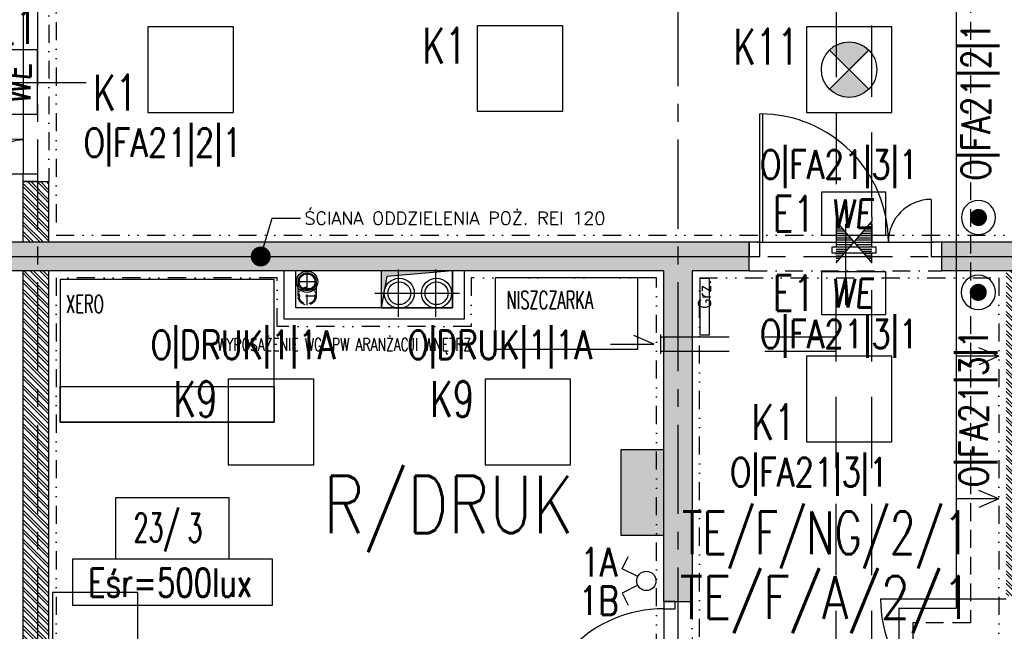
# Model space of a CAD drawing. Extents: x 41755 to 123924, y -112333 to 86187.
# Tile 117 of 256: x 101259 to 101950, y -53466 to -53037. Entities that reach past the tile are written whole.
import ezdxf
from ezdxf.enums import TextEntityAlignment as Align

# ---------------------------------------------------------------- set-up
doc = ezdxf.new("R2010")
doc.units = 0
doc.header["$LTSCALE"] = 50
for name, pattern in [('CENTER', [2, 1.25, -0.25, 0.25, -0.25]), ('DASHDOT', [1, 0.5, -0.25, 0, -0.25]), ('DASHED', [0.75, 0.5, -0.25]), ('DASHED2', [0.375, 0.25, -0.125]), ('DIVIDE', [31.75, 12.7, -6.35, 0, -6.35, 0, -6.35])]:
    doc.linetypes.add(name, pattern=pattern)
doc.layers.get('0').update_dxf_attribs({"color": 101, "linetype": 'CONTINUOUS'})
for name, color, linetype in [('Drz---drzwi', 5, 'CONTINUOUS'), ('E-90', 6, 'CONTINUOUS'), ('E35', 6, 'CONTINUOUS'), ('E50', 3, 'CONTINUOUS'), ('Ins-co', 2, 'CONTINUOUS'), ('Ins-kan', 54, 'CONTINUOUS'), ('Ins-ppoz-opis', 240, 'CONTINUOUS'), ('Ins-went', 141, 'CONTINUOUS'), ('Opis-pom', 6, 'CONTINUOUS'), ('Opis_pom_ramka', 6, 'CONTINUOUS'), ('Os-osie glowne', 1, 'CENTER'), ('Sc-beton', 7, 'CONTINUOUS'), ('Sc-beton-hatch', 86, 'CONTINUOUS'), ('Sc-cegla pustak', 42, 'CONTINUOUS'), ('Sc-cegla pustak-hatch', 8, 'CONTINUOUS'), ('Sc-nadproza kon', 5, 'DASHED2'), ('Sc-silikat', 61, 'CONTINUOUS'), ('Sch-opis', 51, 'CONTINUOUS'), ('Suf-widok', 8, 'CONTINUOUS'), ('W-otwor-strop', 1, 'CONTINUOUS'), ('Wyp-meble', 155, 'CONTINUOUS')]:
    doc.layers.add(name, color=color, linetype=linetype)
doc.styles.add('KA wymiar', font='romans.shx', dxfattribs={"width": 0.6})
doc.styles.add('ROMANS', font='romans', dxfattribs={"width": 0.85})
doc.linetypes.add('ZIGZAG', pattern='A,0.00254,-5.08,[131,ltypeshp.shx,S=5.08,R=0,X=-5.08,Y=0],-10.16,[131,ltypeshp.shx,S=5.08,R=180,X=5.08,Y=0],-5.08', length=20.32254)
doc.dimstyles.new('KA wymiar', dxfattribs={"dimscale": 50, "dimtxt": 0.23, "dimasz": 0.14, "dimexe": 0, "dimexo": 0, "dimgap": 0.08, "dimtad": 1, "dimdec": 1, "dimrnd": 0.5, "dimzin": 9, "dimdsep": 46, "dimtxsty": 'KA wymiar', "dimblk1": 'UKOS', "dimblk2": 'UKOS', "dimsah": 1, "dimcen": 0.2, "dimse1": 1, "dimse2": 1, "dimclrd": 256, "dimclre": 256, "dimclrt": 2, "dimadec": 0, "dimazin": 0, "dimtfac": 1, "dimtdec": 1, "dimtix": 1, "dimtmove": 2, "dimatfit": 3, "dimldrblk": 'DOT', "dimfxl": 0, "dimtolj": 1, "dimtzin": 9, "dimarcsym": 0})

# ---------------------------------------------------------------- blocks, each defined once
blk = doc.blocks.new('_0630_DRZWI_90')
at = {"ltscale": 7}
for p, q in [((5, 8), (5, 98)), ((6.8, 8), (6.8, 97.98))]:
    blk.add_line(p, q, dxfattribs=at)
at = {"ltscale": 25}
for p, q in [((50, 19.7), (50, -28.9)), ((5, 8), (0, 8)), ((0, 8), (5, 8)), ((0, 0), (0, 8)), ((95, 8), (5, 8)), ((5, 8), (5, 0)), ((95, 8), (95, 0)), ((100, 8), (95, 8)), ((100, 0), (100, 8)), ((5, 0), (0, 0)), ((5, 0), (0, 0)), ((95, 0), (100, 0)), ((95, 0), (100, 0))]:
    blk.add_line(p, q, dxfattribs=at)
at = {"ltscale": 7}
blk.add_arc((5, 8), 90, 0, 90, dxfattribs=at)
blk = doc.blocks.new('_0630_drzwi 120 10')
at = {"ltscale": 7}
for p, q in [((5.5, 5), (5.5, 105)), ((7.5, 5), (7.5, 105)), ((65.5, 18), (65.5, -39))]:
    blk.add_line(p, q, dxfattribs=at)
for points in [[(129.5, 29), (129.5, 5)], [(5.5, 5), (129.5, 5)]]:
    blk.add_lwpolyline(points, dxfattribs=at)
for points in [[(0, -5), (5.5, -5), (5.5, 5), (0, 5)], [(129.5, -5), (135, -5), (135, 5), (129.5, 5)]]:
    blk.add_lwpolyline(points, close=True, dxfattribs=at)
for centre, radius, start, end in [((6.5, 6), 99.01, 359.42127, 89.42127), ((129.5, 5), 24, 90, 180)]:
    blk.add_arc(centre, radius, start, end, dxfattribs=at)
blk = doc.blocks.new('_dkjhgh')
at = {"ltscale": 7}
for p, q in [((-23, -67.5), (34, -67.5)), ((-10, -127.5), (-100, -127.5)), ((-10, -125.5), (-99.98, -125.5))]:
    blk.add_line(p, q, dxfattribs=at)
for points in [[(0, -7.5), (0, 0), (-10, 0), (-10, -7.5)], [(0, -135), (0, -127.5), (-10, -127.5), (-10, -135)]]:
    blk.add_lwpolyline(points, close=True, dxfattribs=at)
for points in [[(-10, -129.5), (-10, -5.5)], [(-40, -7.5), (-10, -7.5)]]:
    blk.add_lwpolyline(points, dxfattribs=at)
for centre, radius, start, end in [((-10, -7.5), 30, 180, 270), ((-10, -127.5), 90, 90, 180)]:
    blk.add_arc(centre, radius, start, end)
blk = doc.blocks.new('UKOS')
at = {"color": 1}
blk.add_line((0, 1), (0, -1), dxfattribs=at)
at = {"color": 8}
blk.add_line((1, 0), (-1, 0), dxfattribs=at)
at = {"color": 1, "const_width": 0.2}
blk.add_lwpolyline([(0.599, 0.599), (-0.599, -0.599)], dxfattribs=at)
blk = doc.blocks.new('_STRZAŁKA_WENT')
for q in [(-6.02, -14.01), (0, -30.24), (6.02, -14.01)]:
    blk.add_line((0, 0), q)
blk = doc.blocks.new('_opis_pom_metka')
at = {"layer": 'Opis_pom_ramka'}
blk.add_lwpolyline([(-33.13, 0), (32.87, 0), (32.87, -36), (-33.13, -36)], close=True, dxfattribs=at)
at = {"style": 'KA wymiar', "width": 0.6}
blk.add_attdef('KO/', text='', height=16.8, dxfattribs=at).set_placement((3.45, -25.87), align=Align.RIGHT)
blk.add_attdef('NR', (3.8, -26.16), '', height=16.8, dxfattribs=at)
blk = doc.blocks.new('A$C59F8734F')
at = {"layer": 'Wyp-meble'}
for points in [[(1506.96, 2668.84), (1656.96, 2668.84), (1656.96, 2768.84), (1506.96, 2768.84)], [(1811.79, 2720.1), (1911.79, 2720.1), (1911.79, 2770.1), (1811.79, 2770.1)], [(1656.96, 2668.84), (1506.96, 2668.84), (1506.96, 2693.84), (1656.96, 2693.84)], [(1501.41, 2549.31), (1501.41, 2429.31), (1561.41, 2429.31), (1561.41, 2549.31)]]:
    blk.add_lwpolyline(points, close=True, dxfattribs=at)
at = {"layer": 'Wyp-meble', "char_height": 12.5, "width": 1699.9877, "attachment_point": 1, "style": 'KA wymiar'}
for s, insert in [('XERO', (1511.08, 2757.88)), ('NISZCZARKA', (1819.84, 2760.75))]:
    blk.add_mtext(s, dxfattribs=dict(at, insert=insert))
blk = doc.blocks.new('we')
at = {"layer": 'E35', "ltscale": 0.2}
blk.add_lwpolyline([(45, 30), (0, 30), (0, 0), (45, 0)], close=True, dxfattribs=at)
at = {"layer": 'E35', "ltscale": 0.2, "style": 'ROMANS', "oblique": 5, "width": 0.8}
blk.add_text('WE', height=20, dxfattribs=at).set_placement((21.44, 15), align=Align.MIDDLE_CENTER)
blk = doc.blocks.new('E-90Przycisk')
at = {"layer": 'E35', "const_width": 3}
blk.add_lwpolyline([(1.5, 0, -1), (-1.5, 0, -1)], format="xyb", close=True, dxfattribs=at)
at = {"layer": 'E35'}
blk.add_circle((0, 0), 6, dxfattribs=at)

msp = doc.modelspace()

# ---------------------------------------------------------------- hatches: boundary and pattern name
at = {"layer": 'E35'}
h = msp.add_hatch(color=256, dxfattribs=at)
edge = h.paths.add_edge_path()
edge.add_line((101840.966, -53072.206), (101854.712, -53058.46))
edge.add_ellipse((101840.966, -53072.206), major_axis=(13.746, 13.746), ratio=1, start_angle=360, end_angle=450)
edge.add_line((101827.22, -53058.46), (101840.966, -53072.206))
edge = h.paths.add_edge_path()
edge.add_line((101854.712, -53085.952), (101840.966, -53072.206))
edge.add_line((101840.966, -53072.206), (101827.22, -53085.952))
edge.add_ellipse((101840.966, -53072.206), major_axis=(-13.746, 13.746), ratio=1, start_angle=90, end_angle=180)
at = {"layer": 'E50'}
msp.add_hatch(color=256, dxfattribs=at).paths.add_polyline_path([(101710.966, -53338.735), (101680.966, -53338.735), (101680.966, -53398.735), (101710.966, -53398.735)])
at = {"layer": 'Ins-went', "linetype": 'DASHED', "ltscale": 2}
h = msp.add_hatch(dxfattribs=at)
h.set_pattern_fill('LINE', color=256, scale=0.5, angle=180, style=0)
h.set_pattern_definition([(180, (101844.366, -53193.2579), (2e-13, -1.5875), [])])
h.paths.add_polyline_path([(101856.866, -53207.758), (101856.866, -53178.758), (101831.866, -53207.758), (101831.866, -53178.758)])
at = {"layer": 'Sc-beton-hatch'}
h = msp.add_hatch(dxfattribs=at)
h.set_pattern_fill('ANSI33', color=256, style=0)
h.set_pattern_definition([(45, (48983.4185, 565.478), (-4.49012806, 4.49012806), []), (45, (48987.9087, 565.478), (-4.49012806, 4.49012806), [3.175, -1.5875])])
h.paths.add_polyline_path([(100470.966, -51043.233), (100410.966, -51043.233), (100410.966, -51103.233), (100430.966, -51103.233), (100430.966, -51063.233), (100470.966, -51063.233)])
h.paths.add_polyline_path([(100805.966, -51043.233), (100705.966, -51043.233), (100705.966, -51063.233), (100745.966, -51063.233), (100745.966, -51625.233), (100765.966, -51625.233), (100765.966, -51473.233), (101152.966, -51473.233), (101152.966, -51453.233), (100765.966, -51453.233), (100765.966, -51063.233), (100805.966, -51063.233)])
h.paths.add_polyline_path([(100430.966, -51374.233), (100410.966, -51374.233), (100410.966, -51474.233), (100430.966, -51474.233)])
h.paths.add_polyline_path([(101330.966, -51043.233), (101251.966, -51043.233), (101251.966, -51063.233), (101330.966, -51063.233)])
h.paths.add_polyline_path([(101770.966, -51043.233), (101670.966, -51043.233), (101670.966, -51063.233), (101710.966, -51063.233), (101710.966, -51262.233), (101730.966, -51262.233), (101730.966, -51063.233), (101770.966, -51063.233)])
h.paths.add_polyline_path([(101790.966, -51453.233), (101730.966, -51453.233), (101730.966, -51362.233), (101710.966, -51362.233), (101710.966, -51453.233), (101582.904, -51453.233), (101582.904, -51473.233), (101790.966, -51473.233)])
h.paths.add_polyline_path([(101482.904, -51453.233), (101252.966, -51453.233), (101252.966, -51473.233), (101482.904, -51473.233)])
h.paths.add_polyline_path([(101730.966, -51785.233), (101695.966, -51785.233), (101695.966, -51820.233), (101730.966, -51820.233)])
h.paths.add_polyline_path([(102400.966, -50943.233), (102380.966, -50943.233), (102380.966, -51043.233), (102330.966, -51043.233), (102330.966, -51063.233), (102380.966, -51063.233), (102380.966, -51453.233), (101890.966, -51453.233), (101890.966, -51473.233), (102380.966, -51473.233), (102380.966, -51873.233), (102400.966, -51873.233)])
h.paths.add_polyline_path([(102422.966, -50943.233), (102402.966, -50943.233), (102402.966, -51713.233), (102422.966, -51713.233)])
h.paths.add_polyline_path([(102400.966, -52143.233), (102380.966, -52143.233), (102380.966, -52213.233), (102400.966, -52213.233)])
h.paths.add_polyline_path([(102400.966, -52293.233), (102380.966, -52293.233), (102380.966, -52443.233), (101950.966, -52443.233), (101950.966, -52463.233), (102380.966, -52463.233), (102380.966, -52503.233), (102400.966, -52503.233)])
h.paths.add_polyline_path([(102400.966, -52603.233), (102380.966, -52603.233), (102380.966, -52643.233), (102400.966, -52643.233)])
h.paths.add_polyline_path([(102400.966, -52743.233), (102380.966, -52743.233), (102380.966, -53008.233), (102400.966, -53008.233)])
h.paths.add_polyline_path([(101730.966, -52443.233), (101710.966, -52443.233), (101710.966, -52463.233), (101710.966, -52758.233), (101690.966, -52758.233), (101690.966, -52778.233), (101730.966, -52778.233)])
h.paths.add_polyline_path([(101710.966, -52443.233), (101690.966, -52443.233), (101690.966, -52463.233), (101710.966, -52463.233)], flags=16)
h.paths.add_polyline_path([(101556.966, -52758.233), (101503.966, -52758.233), (101503.966, -52463.233), (101488.966, -52463.233), (101488.966, -52758.233), (101468.966, -52758.233), (101468.966, -52778.233), (101556.966, -52778.233)])
h.paths.add_polyline_path([(101556.966, -52443.233), (101468.966, -52443.233), (101468.966, -52463.233), (101556.966, -52463.233)])
h.paths.add_polyline_path([(101334.966, -52443.233), (101281.966, -52443.233), (101281.966, -52463.233), (101334.966, -52463.233)], flags=17)
h.paths.add_polyline_path([(101281.966, -52443.233), (100970.966, -52443.233), (100970.966, -51785.233), (100883.466, -51785.233), (100883.466, -51805.233), (100950.966, -51805.233), (100950.966, -52443.233), (100430.966, -52443.233), (100430.966, -52403.233), (100410.966, -52403.233), (100410.966, -52503.233), (100430.966, -52503.233), (100430.966, -52463.233), (100950.966, -52463.233), (100950.966, -52973.233), (100970.966, -52973.233), (100970.966, -52463.233), (101261.966, -52463.233), (101261.966, -52778.233), (101281.966, -52778.233), (101334.966, -52778.233), (101334.966, -52758.233), (101281.966, -52758.233)])
h.paths.add_polyline_path([(100783.466, -51785.233), (100765.966, -51785.233), (100765.966, -51780.233), (100745.966, -51780.233), (100745.966, -51785.233), (100430.966, -51785.233), (100430.966, -51765.233), (100410.966, -51765.233), (100410.966, -52003.233), (100430.966, -52003.233), (100430.966, -51805.233), (100783.466, -51805.233)])
h.paths.add_polyline_path([(100430.966, -52153.233), (100410.966, -52153.233), (100410.966, -52253.233), (100430.966, -52253.233)])
h.paths.add_polyline_path([(100430.966, -52653.233), (100410.966, -52653.233), (100410.966, -52850.233), (100430.966, -52850.233)], flags=17)
h.paths.add_polyline_path([(100430.966, -52940.233), (100410.966, -52940.233), (100410.966, -52983.233), (100430.966, -52983.233)])
h.paths.add_polyline_path([(101007.966, -53193.233), (100430.966, -53193.233), (100430.966, -53133.233), (100410.966, -53133.233), (100410.966, -53213.233), (101007.966, -53213.233)])
h.paths.add_polyline_path([(101770.966, -53193.233), (101157.966, -53193.233), (101157.966, -53213.233), (101710.966, -53213.233), (101710.966, -53445.233), (101730.966, -53445.233), (101730.966, -53213.233), (101770.966, -53213.233)])
h.paths.add_polyline_path([(102008.966, -53193.233), (101905.966, -53193.233), (101905.966, -53213.233), (102008.966, -53213.233)])
h.paths.add_polyline_path([(102227.966, -53193.233), (102133.966, -53193.233), (102133.966, -53213.233), (102227.966, -53213.233)])
h.paths.add_polyline_path([(102400.966, -53158.233), (102380.966, -53158.233), (102380.966, -53193.233), (102332.966, -53193.233), (102332.966, -53213.233), (102380.966, -53213.233), (102380.966, -53818.233), (102400.966, -53818.233)])
h.paths.add_polyline_path([(101730.966, -53545.233), (101710.966, -53545.233), (101710.966, -53740.233), (101730.966, -53740.233)])
h.paths.add_polyline_path([(101730.966, -53840.233), (101710.966, -53840.233), (101710.966, -53943.233), (101297.571, -53943.233, -0.1551034), (101300.811, -53953.425, -0.1483474), (101297.835, -53963.233), (101710.966, -53963.233), (101710.966, -54023.233), (101730.966, -54023.233)])
h.paths.add_polyline_path([(101297.571, -53943.233), (101295.705, -53943.233), (101295.705, -53963.233), (101297.835, -53963.233, 0.1483474), (101300.811, -53953.425, 0.1551034)])
h.paths.add_polyline_path([(101270.705, -53943.233), (101268.745, -53943.233, 0.1551034), (101265.506, -53953.425, 0.1483474), (101268.481, -53963.233), (101270.705, -53963.233)])
h.paths.add_polyline_path([(101268.745, -53943.233), (101201.966, -53943.233), (101201.966, -53963.233), (101268.481, -53963.233, -0.1483474), (101265.506, -53953.425, -0.1551034)])
h.paths.add_polyline_path([(100980.966, -53943.233), (100970.966, -53943.233), (100930.966, -53943.233), (100930.966, -53968.233), (100970.966, -53968.233), (100980.966, -53968.233)])
h.paths.add_polyline_path([(100490.966, -53943.233), (100410.966, -53943.233), (100410.966, -53963.233), (100490.966, -53963.233)])
h.paths.add_polyline_path([(100530.966, -54448.233), (100510.966, -54448.233), (100510.966, -54481.233), (100530.966, -54481.233)])
h.paths.add_polyline_path([(101773.966, -54593.233), (101730.966, -54593.233), (101730.966, -54503.233), (101710.966, -54503.233), (101710.966, -54593.233), (100530.966, -54593.233), (100530.966, -54578.233), (100510.966, -54578.233), (100510.966, -54593.233), (100270.966, -54593.233), (100270.966, -54618.233), (101773.966, -54618.233)])
h.paths.add_polyline_path([(100220.966, -54593.233), (100170.966, -54593.233), (100170.966, -54618.233), (100220.966, -54618.233)])
h.paths.add_polyline_path([(100120.966, -54593.233), (100070.966, -54593.233), (100070.966, -54618.233), (100120.966, -54618.233)])
h.paths.add_polyline_path([(100020.966, -54593.233), (99970.966, -54593.233), (99970.966, -54618.233), (100020.966, -54618.233)])
h.paths.add_polyline_path([(99920.966, -54593.233), (99880.966, -54593.233), (99880.966, -55500.233), (99980.966, -55500.233), (99980.966, -55515.233), (100000.966, -55515.233), (100000.966, -55480.233), (99900.966, -55480.233), (99900.966, -54618.233), (99920.966, -54618.233)])
h.paths.add_polyline_path([(100585.966, -55633.233), (100000.966, -55633.233), (100000.966, -55615.233), (99980.966, -55615.233), (99980.966, -55633.233), (99780.966, -55633.233), (99780.966, -55988.233), (100510.966, -55988.233), (100510.966, -56028.233), (100530.966, -56028.233), (100530.966, -55988.233), (100582.966, -55988.233), (100582.966, -55968.233), (100530.966, -55968.233), (100530.966, -55813.233), (100510.966, -55813.233), (100510.966, -55968.233), (99800.966, -55968.233), (99800.966, -55653.233), (100510.966, -55653.233), (100510.966, -55663.233), (100530.966, -55663.233), (100530.966, -55653.233), (100585.966, -55653.233)])
h.paths.add_polyline_path([(101310.966, -55968.233), (100810.966, -55968.233), (100810.966, -55880.233), (100790.966, -55880.233), (100790.966, -55968.233), (100737.966, -55968.233), (100737.966, -55988.233), (100790.966, -55988.233), (100790.966, -56028.233), (100810.966, -56028.233), (100810.966, -55988.233), (101310.966, -55988.233)])
h.paths.add_polyline_path([(101490.966, -55633.233), (100735.966, -55633.233), (100735.966, -55653.233), (101490.966, -55653.233)])
h.paths.add_polyline_path([(101777.966, -55968.233), (101730.966, -55968.233), (101730.966, -55853.733), (101710.966, -55853.733), (101710.966, -55968.233), (101590.966, -55968.233), (101590.966, -55988.233), (101777.966, -55988.233)])
h.paths.add_polyline_path([(101802.966, -55963.233), (101777.966, -55963.233), (101777.966, -55988.233), (101802.966, -55988.233)])
h.paths.add_polyline_path([(101730.966, -55128.233), (101710.966, -55128.233), (101710.966, -55723.733), (101730.966, -55723.733)])
h.paths.add_polyline_path([(101953.466, -55963.233), (101928.466, -55963.233), (101928.466, -55988.233), (101953.466, -55988.233)])
h.paths.add_polyline_path([(102103.466, -55963.233), (102078.466, -55963.233), (102078.466, -55988.233), (102103.466, -55988.233)])
h.paths.add_polyline_path([(102253.466, -55963.233), (102228.466, -55963.233), (102228.466, -55988.233), (102253.466, -55988.233)])
h.paths.add_polyline_path([(102365.966, -55968.233), (102320.966, -55968.233), (102320.966, -55988.233), (102365.966, -55988.233)])
h.paths.add_polyline_path([(102400.966, -55953.233), (102365.966, -55953.233), (102365.966, -55988.233), (102400.966, -55988.233)])
h.paths.add_polyline_path([(102400.966, -55891.233), (102380.966, -55891.233), (102380.966, -55953.233), (102400.966, -55953.233)])
h.paths.add_polyline_path([(102400.966, -55815.733), (102375.966, -55815.733), (102375.966, -55840.733), (102400.966, -55840.733)])
h.paths.add_polyline_path([(102400.966, -55665.733), (102375.966, -55665.733), (102375.966, -55690.733), (102400.966, -55690.733)])
h.paths.add_polyline_path([(102400.966, -55515.733), (102375.966, -55515.733), (102375.966, -55540.733), (102400.966, -55540.733)])
h.paths.add_polyline_path([(102400.966, -55365.733), (102375.966, -55365.733), (102375.966, -55390.733), (102400.966, -55390.733)])
h.paths.add_polyline_path([(102400.966, -55240.733), (102380.966, -55240.733), (102380.966, -55260.733), (102400.966, -55260.733)])
h.paths.add_polyline_path([(102400.966, -55215.733), (102375.966, -55215.733), (102375.966, -55240.733), (102400.966, -55240.733)])
h.paths.add_polyline_path([(102400.966, -55033.233), (102380.966, -55033.233), (102380.966, -55215.733), (102400.966, -55215.733)])
h.paths.add_polyline_path([(102400.966, -54833.233), (102365.966, -54833.233), (102365.966, -54798.233), (102345.966, -54798.233), (102345.966, -54853.233), (102380.966, -54853.233), (102380.966, -54883.233), (102400.966, -54883.233)])
h.paths.add_polyline_path([(102365.966, -54537.733), (102345.966, -54537.733), (102345.966, -54593.233), (101908.966, -54593.233), (101908.966, -54618.233), (102345.966, -54618.233), (102345.966, -54648.233), (102365.966, -54648.233), (102365.966, -54618.233)])
h.paths.add_polyline_path([(101730.966, -54128.233), (101710.966, -54128.233), (101710.966, -54353.233), (101730.966, -54353.233)])
h.paths.add_polyline_path([(102365.966, -54131.233), (102400.966, -54131.233), (102400.966, -54088.233), (102380.966, -54088.233), (102380.966, -54111.233), (102345.966, -54111.233), (102345.966, -54417.733), (102365.966, -54417.733)])
h.paths.add_polyline_path([(102400.966, -53918.233), (102380.966, -53918.233), (102380.966, -53988.233), (102400.966, -53988.233)])
at = {"layer": 'Sc-cegla pustak-hatch'}
h = msp.add_hatch(dxfattribs=at)
h.set_pattern_fill('ANSI32', color=256, scale=0.5, angle=90, style=0)
h.set_pattern_definition([(135, (48983.4185, 565.478), (-3.36759605, -3.36759605), []), (135, (48983.4185, 567.723), (-3.36759605, -3.36759605), [])])
h.paths.add_polyline_path([(100430.966, -51745.233), (100410.966, -51745.233), (100410.966, -51765.233), (100430.966, -51765.233)])
h.paths.add_polyline_path([(101330.966, -51063.233), (101312.966, -51063.233), (101312.966, -51262.233), (101330.966, -51262.233)])
h.paths.add_polyline_path([(101455.966, -51382.233), (101330.966, -51382.233), (101330.966, -51362.233), (101312.966, -51362.233), (101312.966, -51453.233), (101330.966, -51453.233), (101330.966, -51400.233), (101437.966, -51400.233), (101437.966, -51453.233), (101455.966, -51453.233)])
h.paths.add_polyline_path([(102049.966, -51473.233), (102031.966, -51473.233), (102031.966, -51525.233), (101968.966, -51525.233), (101968.966, -51473.233), (101950.966, -51473.233), (101950.966, -51548.233), (101968.966, -51548.233), (101968.966, -51543.233), (102049.966, -51543.233)])
h.paths.add_polyline_path([(101968.966, -51648.233), (101950.966, -51648.233), (101950.966, -52323.233), (101968.966, -52323.233), (101968.966, -52193.233), (102380.966, -52193.233), (102380.966, -52175.233), (101968.966, -52175.233)])
h.paths.add_polyline_path([(101968.966, -52463.233), (101950.966, -52463.233), (101950.966, -52543.233), (101968.966, -52543.233)])
h.paths.add_polyline_path([(101968.966, -52423.233), (101950.966, -52423.233), (101950.966, -52443.233), (101968.966, -52443.233)])
h.paths.add_polyline_path([(101968.966, -52643.233), (101950.966, -52643.233), (101950.966, -52973.233), (101968.966, -52973.233), (101968.966, -52946.233), (102050.966, -52946.233), (102050.966, -52954.233), (102042.966, -52954.233), (102042.966, -52973.233), (102380.966, -52973.233), (102380.966, -52955.233), (102060.966, -52955.233), (102060.966, -52928.233), (101968.966, -52928.233)])
h.paths.add_polyline_path([(101279.966, -52945.233), (101261.966, -52945.233), (101261.966, -52955.233), (101078.966, -52955.233), (101078.966, -52687.233), (101060.966, -52687.233), (101060.966, -52955.233), (100970.966, -52955.233), (100970.966, -52973.233), (101261.966, -52973.233), (101261.966, -53015.733), (101279.966, -53015.733)])
h.paths.add_polyline_path([(101279.966, -52778.233), (101261.966, -52778.233), (101261.966, -52845.233), (101279.966, -52845.233)])
h.paths.add_polyline_path([(100950.966, -52955.233), (100925.966, -52955.233), (100925.966, -52973.233), (100950.966, -52973.233)])
h.paths.add_polyline_path([(100825.966, -52955.233), (100430.966, -52955.233), (100430.966, -52973.233), (100825.966, -52973.233)])
h.paths.add_polyline_path([(100428.966, -53213.233), (100410.966, -53213.233), (100410.966, -53333.233), (100428.966, -53333.233)])
h.paths.add_polyline_path([(100428.966, -53483.233), (100410.966, -53483.233), (100410.966, -53548.233), (100428.966, -53548.233)])
h.paths.add_polyline_path([(100428.966, -53698.233), (100410.966, -53698.233), (100410.966, -53763.233), (100428.966, -53763.233)])
h.paths.add_polyline_path([(100428.966, -53913.233), (100410.966, -53913.233), (100410.966, -53943.233), (100428.966, -53943.233)])
h.paths.add_polyline_path([(100428.966, -53963.233), (100410.966, -53963.233), (100410.966, -53978.233), (100428.966, -53978.233)])
h.paths.add_polyline_path([(100428.966, -54128.233), (100410.966, -54128.233), (100410.966, -54193.233), (100428.966, -54193.233)])
h.paths.add_polyline_path([(100428.966, -54343.233), (100410.966, -54343.233), (100410.966, -54466.233), (100510.966, -54466.233), (100510.966, -54448.233), (100428.966, -54448.233)])
h.paths.add_polyline_path([(101335.966, -54321.233), (101279.966, -54321.233), (101279.966, -53970.786, -0.2026768), (101268.481, -53963.233), (101261.966, -53963.233), (101261.966, -54339.233), (101335.966, -54339.233)])
h.paths.add_polyline_path([(101710.966, -54321.233), (101510.966, -54321.233), (101510.966, -53963.233), (101492.966, -53963.233), (101492.966, -54321.233), (101435.966, -54321.233), (101435.966, -54339.233), (101710.966, -54339.233)])
h.paths.add_polyline_path([(101710.966, -53645.233), (101352.966, -53645.233), (101352.966, -53562.233), (101279.966, -53562.233), (101279.966, -53213.233), (101261.966, -53213.233), (101261.966, -53943.233), (101268.745, -53943.233, -0.1958107), (101279.966, -53936.063), (101279.966, -53580.233), (101334.966, -53580.233), (101334.966, -53943.233), (101352.966, -53943.233), (101352.966, -53663.233), (101710.966, -53663.233)])
h.paths.add_polyline_path([(101279.966, -53936.063, 0.1514484), (101270.705, -53940.913), (101279.966, -53940.913)], flags=17)
h.paths.add_polyline_path([(101279.966, -53940.913), (101270.705, -53940.913), (101270.705, -53943.233), (101279.966, -53943.233)], flags=17)
h.paths.add_polyline_path([(101490.966, -54618.233), (101472.966, -54618.233), (101472.966, -54648.233), (101490.966, -54648.233)])
h.paths.add_polyline_path([(101490.966, -54798.233), (101472.966, -54798.233), (101472.966, -55633.233), (101490.966, -55633.233)])
h.paths.add_polyline_path([(101773.966, -55128.233), (101730.966, -55128.233), (101730.966, -55146.233), (101773.966, -55146.233)])
h.paths.add_polyline_path([(102180.966, -55128.233), (101968.966, -55128.233), (101950.966, -55128.233), (101923.966, -55128.233), (101923.966, -55146.233), (102180.966, -55146.233)])
h.paths.add_polyline_path([(101968.966, -54853.233), (102190.966, -54853.233), (102190.966, -54835.233), (101950.966, -54835.233), (101950.966, -55128.233), (101968.966, -55128.233)])
h.paths.add_polyline_path([(102345.966, -54835.233), (102290.966, -54835.233), (102290.966, -54853.233), (102345.966, -54853.233)])
h.paths.add_polyline_path([(101968.966, -54453.233), (101950.966, -54453.233), (101950.966, -54593.233), (101968.966, -54593.233)])
h.paths.add_polyline_path([(101968.966, -54129.233), (102345.966, -54129.233), (102345.966, -54111.233), (101968.966, -54111.233), (101968.966, -53840.233), (101950.966, -53840.233), (101950.966, -54353.233), (101968.966, -54353.233)])
h.paths.add_polyline_path([(102380.966, -53645.233), (101995.966, -53645.233), (101995.966, -53553.233), (101968.966, -53553.233), (101968.966, -53531.233), (101950.966, -53531.233), (101950.966, -53571.233), (101977.966, -53571.233), (101977.966, -53645.233), (101950.966, -53645.233), (101950.966, -53740.233), (101968.966, -53740.233), (101968.966, -53663.233), (102380.966, -53663.233)])
h.paths.add_polyline_path([(101968.966, -53213.233), (101950.966, -53213.233), (101950.966, -53441.233), (101968.966, -53441.233)])
h.paths.add_polyline_path([(101279.966, -53150.733), (101261.966, -53150.733), (101261.966, -53193.233), (101279.966, -53193.233)])
at = {"layer": 'W-otwor-strop'}
h = msp.add_hatch(color=256, dxfattribs=at)
h.paths.add_polyline_path([(101514.826, -53229.001), (101512.966, -53229.001), (101512.966, -53239.233)])
h.paths.add_polyline_path([(101516.784, -53218.233), (101512.966, -53218.233), (101512.966, -53229.001), (101514.826, -53229.001)])
h.paths.add_polyline_path([(101525.043, -53216.53), (101525.043, -53213.233), (101512.966, -53213.233), (101512.966, -53218.233), (101516.784, -53218.233), (101516.966, -53217.233)])
h.paths.add_polyline_path([(101551.163, -53214.259), (101551.163, -53213.233), (101525.043, -53213.233), (101525.043, -53216.53)])
h.paths.add_polyline_path([(101553.518, -53213.233), (101551.163, -53213.233), (101551.163, -53214.259), (101553.617, -53214.046, 0.003859)])
h.paths.add_polyline_path([(101558.556, -53213.233), (101553.518, -53213.233, -0.003859), (101553.617, -53214.046), (101558.6, -53213.612, 0.0016456)])
h.paths.add_polyline_path([(101562.966, -53213.233), (101558.556, -53213.233, -0.0016456), (101558.6, -53213.612)])

# ---------------------------------------------------------------- linework, layer by layer
at = {"layer": 'Drz---drzwi'}
msp.add_lwpolyline([(101862.966, -53443.233), (101950.966, -53443.233)], dxfattribs=at)
msp.add_arc((101950.966, -53443.233), 88, 180, 270, dxfattribs=at)
at = {"layer": 'E35'}
for p, q in [((101827.22, -53058.46), (101854.712, -53085.952)), ((101827.22, -53085.952), (101854.712, -53058.46)), ((101681.732, -53422.187), (101686.006, -53413.651)), ((101692.767, -53427.713), (101681.732, -53422.187)), ((101692.767, -53433.757), (101681.732, -53439.283)), ((101681.732, -53439.283), (101686.006, -53447.819))]:
    msp.add_line(p, q, dxfattribs=at)
at = {"layer": 'E35', "linetype": 'Continuous', "ltscale": 0.3}
msp.add_line((101828.006, -53085.166), (101853.926, -53059.246), dxfattribs=at)
for points in [[(101580.167, -53101.408), (101640.167, -53101.408), (101640.167, -53041.408), (101580.167, -53041.408)], [(101349.369, -53102.206), (101409.369, -53102.206), (101409.369, -53042.206), (101349.369, -53042.206)], [(101810.966, -53102.206), (101870.966, -53102.206), (101870.966, -53042.206), (101810.966, -53042.206)], [(101810.966, -53333.233), (101870.966, -53333.233), (101870.966, -53273.233), (101810.966, -53273.233)], [(101405.686, -53349.237), (101465.686, -53349.237), (101465.686, -53289.237), (101405.686, -53289.237)], [(101585.686, -53349.237), (101645.686, -53349.237), (101645.686, -53289.237), (101585.686, -53289.237)], [(101296.396, -53447.77), (101436.729, -53447.77), (101436.729, -53415.491), (101296.396, -53415.491)]]:
    msp.add_lwpolyline(points, close=True, dxfattribs=at)
at = {"layer": 'E35'}
for centre, radius in [((101840.966, -53072.206), 19.44), ((101698.803, -53430.735), 6.75)]:
    msp.add_circle(centre, radius, dxfattribs=at)
at = {"layer": 'E50'}
msp.add_lwpolyline([(101680.966, -53338.735), (101680.966, -53398.735), (101710.966, -53398.735), (101710.966, -53338.735)], close=True, dxfattribs=at)
at = {"layer": 'Ins-co'}
for p, q in [((101915.966, -51567.82), (101915.966, -53450.1)), ((101875.744, -53450.1), (101875.744, -53521.222)), ((101915.966, -53450.1), (101875.744, -53450.1))]:
    msp.add_line(p, q, dxfattribs=at)
at = {"layer": 'Ins-co', "linetype": 'DASHED', "ltscale": 0.5}
for p, q in [((101925.966, -52869.992), (101925.966, -53460.1)), ((101885.744, -53460.1), (101885.744, -53511.222)), ((101925.966, -53460.1), (101885.744, -53460.1))]:
    msp.add_line(p, q, dxfattribs=at)
at = {"layer": 'Ins-co'}
msp.add_lwpolyline([(101736.458, -53218.515), (101742.858, -53218.515), (101742.858, -53258.515), (101736.458, -53258.515)], close=True, dxfattribs=at)
at = {"layer": 'Ins-kan', "ltscale": 0.5}
for p, q in [((101467.269, -53220.973), (101454.669, -53220.973)), ((101460.969, -53227.273), (101460.969, -53214.673))]:
    msp.add_line(p, q, dxfattribs=at)
at = {"layer": 'Ins-kan', "linetype": 'DASHED', "ltscale": 0.3}
for p, q in [((101460.969, -53237.273), (101460.969, -53224.673)), ((101467.269, -53230.973), (101454.669, -53230.973))]:
    msp.add_line(p, q, dxfattribs=at)
at = {"layer": 'Ins-kan', "linetype": 'DASHED', "ltscale": 0.5}
for points in [[(101454.669, -53230.973), (101454.669, -53220.973)], [(101467.269, -53220.973), (101467.269, -53230.973)]]:
    msp.add_lwpolyline(points, dxfattribs=at)
at = {"layer": 'Ins-kan', "ltscale": 0.5}
for radius in [6.3, 5.5]:
    msp.add_circle((101460.969, -53220.973), radius, dxfattribs=at)
at = {"layer": 'Ins-kan', "linetype": 'DASHED', "ltscale": 0.3}
for radius in [6.3, 5.5]:
    msp.add_circle((101460.969, -53230.973), radius, dxfattribs=at)
at = {"layer": 'Ins-ppoz-opis', "linetype": 'ZIGZAG', "ltscale": 0.038}
for points in [[(101157.966, -53203.233), (101770.966, -53203.233)], [(101905.966, -53203.233), (102008.966, -53203.233)]]:
    msp.add_lwpolyline(points, dxfattribs=at)
at = {"layer": 'Ins-went', "linetype": 'DASHED', "ltscale": 2}
for p, q in [((101856.866, -53166.258), (101856.866, -51578.711)), ((101856.866, -53169.258), (101856.866, -53166.258)), ((101856.866, -53175.758), (101856.866, -53169.258)), ((101831.866, -53207.758), (101856.866, -53178.758)), ((101831.866, -53178.758), (101856.866, -53207.758)), ((101856.866, -53175.758), (101856.866, -53178.758)), ((101856.866, -53196.758), (101856.866, -53178.758)), ((101856.866, -53180.508), (101856.866, -53193.108)), ((101859.866, -53196.758), (101828.866, -53196.758)), ((101828.866, -53196.758), (101828.866, -53200.758)), ((101828.866, -53200.758), (101859.866, -53200.758)), ((101856.866, -53207.758), (101856.866, -53200.758)), ((101859.866, -53200.758), (101859.866, -53196.758)), ((101856.866, -53576.758), (101856.866, -53207.758)), ((101708.966, -53271.508), (101708.966, -53258.008)), ((101710.966, -53259.758), (101708.966, -53259.758)), ((101710.966, -53259.758), (101710.966, -53269.758)), ((101710.966, -53269.758), (101710.966, -53259.758)), ((101831.866, -53259.758, -3605), (101710.966, -53259.758)), ((101710.966, -53269.758), (101708.966, -53269.758)), ((101831.866, -53269.758, -3605), (101710.966, -53269.758))]:
    msp.add_line(p, q, dxfattribs=at)
at = {"layer": 'Ins-went', "linetype": 'Continuous', "ltscale": 0.5}
for p, q in [((101525.043, -53245.629), (101525.043, -53212.373)), ((101551.163, -53245.629), (101551.163, -53212.373)), ((101508.415, -53229.001), (101541.671, -53229.001)), ((101534.535, -53229.001), (101567.791, -53229.001))]:
    msp.add_line(p, q, dxfattribs=at)
at = {"layer": 'Ins-went', "linetype": 'DASHED', "ltscale": 2}
for points in [[(101831.866, -52802.558), (101831.866, -53196.758)], [(101831.866, -53576.758), (101831.866, -53200.758)], [(101673.728, -53264.758), (101703.966, -53264.758), (101689.952, -53258.735)]]:
    msp.add_lwpolyline(points, dxfattribs=at)
at = {"layer": 'Ins-went', "linetype": 'Continuous', "ltscale": 0.5}
for centre, radius in [((101525.563, -53229.001), 10.56), ((101525.563, -53229.001), 8), ((101551.683, -53229.001), 10.56), ((101551.683, -53229.001), 8)]:
    msp.add_circle(centre, radius, dxfattribs=at)
at = {"layer": 'Os-osie glowne'}
for points in [[(101271.966, -50521.233), (101271.966, -56498.233)], [(101720.966, -50521.233), (101720.966, -56498.233)], [(99508.966, -53203.233), (111775.966, -53203.233)]]:
    msp.add_lwpolyline(points, dxfattribs=at)
at = {"layer": 'Sc-beton'}
for points in [[(101770.966, -53193.233), (101157.966, -53193.233)], [(101770.966, -53213.233), (101770.966, -53193.233)], [(102008.966, -53193.233), (101905.966, -53193.233)], [(101905.966, -53213.233), (101905.966, -53193.233)], [(101710.966, -53213.233), (101157.966, -53213.233)], [(101710.966, -53445.233), (101710.966, -53213.233)], [(101730.966, -53213.233), (101730.966, -53445.233)], [(101770.966, -53213.233), (101730.966, -53213.233)], [(102008.966, -53213.233), (101905.966, -53213.233)], [(101710.966, -53445.233), (101730.966, -53445.233)]]:
    msp.add_lwpolyline(points, dxfattribs=at)
at = {"layer": 'Sc-cegla pustak'}
for points in [[(101261.966, -53193.233), (101261.966, -53150.733)], [(101261.966, -53150.733), (101279.966, -53150.733)], [(101279.966, -53193.233), (101279.966, -53150.733)], [(101261.966, -53943.233), (101261.966, -53213.233)], [(101279.966, -53530.233), (101279.966, -53213.233)]]:
    msp.add_lwpolyline(points, dxfattribs=at)
at = {"layer": 'Sc-nadproza kon', "linetype": 'DASHDOT', "ltscale": 0.5}
for points in [[(101279.966, -53015.733), (101279.966, -53150.733)], [(101770.966, -53213.233), (101905.966, -53213.233)], [(101730.966, -53445.233), (101730.966, -53545.233)]]:
    msp.add_lwpolyline(points, dxfattribs=at)
at = {"layer": 'Sc-silikat'}
for p, q in [((101444.966, -53247.233), (101444.966, -53213.233)), ((101452.966, -53239.233), (101452.966, -53213.233)), ((101562.966, -53213.233), (101562.966, -53239.233)), ((101570.966, -53213.233), (101570.966, -53247.233)), ((101562.966, -53239.233), (101452.966, -53239.233)), ((101570.966, -53247.233), (101444.966, -53247.233))]:
    msp.add_line(p, q, dxfattribs=at)
at = {"layer": 'Suf-widok', "linetype": 'DIVIDE', "ltscale": 0.02}
for p, q in [((101284.966, -52783.233), (101284.966, -53188.233)), ((101284.966, -53188.233), (102375.966, -53188.233))]:
    msp.add_line(p, q, dxfattribs=at)
for points in [[(101284.966, -53218.233), (101284.966, -53557.233), (101357.966, -53557.233), (101357.966, -53640.233), (101705.966, -53640.233), (101705.966, -53218.233), (101575.966, -53218.233), (101575.966, -53252.233), (101439.966, -53252.233), (101439.966, -53218.233)], [(101735.966, -53218.233), (101945.966, -53218.233), (101945.966, -54588.233), (101735.966, -54588.233)]]:
    msp.add_lwpolyline(points, close=True, dxfattribs=at)
at = {"layer": 'W-otwor-strop', "ltscale": 0.5}
msp.add_lwpolyline([(101512.966, -53213.233), (101512.966, -53239.233), (101562.966, -53239.233), (101562.966, -53213.233)], close=True, dxfattribs=at)
msp.add_lwpolyline([(101562.966, -53213.233), (101516.966, -53217.233), (101512.966, -53239.233)], dxfattribs=at)
msp.add_circle((101460.969, -53220.973), 7.5, dxfattribs=at)

# ---------------------------------------------------------------- block references
msp.add_blockref('A$C59F8734F', (99780.966, -55988.233))
at = {"layer": 'Drz---drzwi', "xscale": -1, "rotation": 89.99999999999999}
msp.add_blockref('_0630_drzwi 120 10', (101266.966, -53015.733), dxfattribs=at)
at = {"layer": 'Drz---drzwi'}
for name, p, rotation in [('_dkjhgh', (101905.966, -53203.233), 270), ('_0630_DRZWI_90', (101718.966, -53545.233), 89.99999999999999)]:
    msp.add_blockref(name, p, dxfattribs=dict(at, rotation=rotation))
at = {"layer": 'E35', "xscale": -2.000000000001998, "yscale": 2, "zscale": 2}
for p, rotation in [((101931.631, -53175.871), 319.4234415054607), ((101931.509, -53228.382), 49.42344150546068)]:
    msp.add_blockref('E-90Przycisk', p, dxfattribs=dict(at, rotation=rotation))
at = {"layer": 'E50', "rotation": 89.99999999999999}
msp.add_blockref('we', (101271.991, -53103.369), dxfattribs=at)
at = {"layer": 'E50'}
for p in [(101821.684, -53188.208), (101821.684, -53243.921)]:
    msp.add_blockref('we', p, dxfattribs=at)
at = {"layer": 'Ins-went', "xscale": -1, "rotation": 270}
for p in [(101945.966, -53273.23), (101945.966, -53373.23)]:
    msp.add_blockref('_STRZAŁKA_WENT', p, dxfattribs=at)
at = {"layer": 'Opis-pom'}
ref = msp.add_blockref('_opis_pom_metka', (101366.715, -53372.291), dxfattribs=dict(at, xscale=1.2, yscale=1.2, zscale=1.2))
ref.add_attrib('KO/', '23/', dxfattribs={"layer": '0', "height": 20.16, "style": 'KA wymiar', "width": 0.6}).set_placement((101371.538, -53403.332), align=Align.RIGHT)
ref.add_attrib('NR', '3', (101377.085, -53403.688), dxfattribs={"layer": '0', "height": 20.16, "style": 'KA wymiar', "width": 0.6})

# ---------------------------------------------------------------- texts
at = {"layer": 'E-90', "style": 'ROMANS'}
for s, rotation, width, p in [('O|FA21|2|1', 90, 0.8, (101931.207, -53094.49)), ('O|FA21|2|1', 360, 0.8, (101359.69, -53124.847)), ('O|FA21|3|1', 360, 0.8, (101833.881, -53140.146, -2068.832)), ('O|FA21|3|1', 360, 0.8, (101833.881, -53258.998, -2068.832)), ('O|DRUK|1|1A', 0, 0.8, (101416.007, -53266.597)), ('O|DRUK|1|1A', 0, 0.8, (101596.007, -53266.597)), ('O|FA21|3|1', 90, 0.8, (101929.722, -53309.696)), ('O|FA21|3|1', 360, 0.8, (101812.94, -53355.873)), ('1A', 0, 0.8, (101665.496, -53417.622)), ('Eśr=500lux', 360, 0.75, (101365.051, -53431.923)), ('1B', 0, 0.8, (101665.496, -53444.622))]:
    msp.add_text(s, height=20, rotation=rotation, dxfattribs=dict(at, width=width)).set_placement(p, align=Align.MIDDLE)
at = {"layer": 'E35', "style": 'ROMANS', "width": 0.7}
for s, p in [('E1', (101256.991, -53041.701)), ('K1', (101557.242, -53055.295)), ('K11', (101782.704, -53056.093)), ('K1', (101326.444, -53088.319)), ('E1', (101802.156, -53173.208)), ('E1', (101802.156, -53228.921)), ('K9', (101382.761, -53303.124)), ('K9', (101562.761, -53303.124)), ('K1', (101788.041, -53319.346))]:
    msp.add_text(s, height=25, dxfattribs=at).set_placement(p, align=Align.MIDDLE)
at = {"layer": 'E50', "style": 'ROMANS'}
for s, height, width, p in [('R/DRUK', 40, 0.8, (101472.248, -53397.155)), ('TE/F/NG/2/1', 30, 0.7, (101723.682, -53412.041)), ('TE/F/A/2/1', 30, 0.8, (101722.143, -53457.388))]:
    msp.add_text(s, height=height, dxfattribs=dict(at, width=width)).set_placement(p)
at = {"layer": 'Ins-co', "insert": (101735.118, -53219.678), "char_height": 9, "width": 203.76147, "attachment_point": 3, "rotation": 90, "style": 'ROMANS'}
msp.add_mtext('Grz.', dxfattribs=at)
at = {"layer": 'Ins-ppoz-opis', "linetype": 'ZIGZAG', "ltscale": 0.038, "insert": (101459.067, -53176.388), "char_height": 9, "width": 330.39966, "attachment_point": 4, "line_spacing_factor": 0.333333}
msp.add_mtext('{\\Fromans|c238;ŚCIANA ODDZIELENIA POŻ. REI 120}', dxfattribs=at)
at = {"layer": 'Sch-opis', "style": 'ROMANS', "width": 0.7}
msp.add_text('WYPOSAŻENIE WG. PW ARANŻACJI WNĘTRZ', height=9, dxfattribs=at).set_placement((101397.974, -53269.454))

# ---------------------------------------------------------------- leaders
at = {"layer": 'Ins-ppoz-opis', "ltscale": 0.038, "annotation_type": 0, "has_hookline": 1, "hookline_direction": 0, "text_width": 240.429}
msp.add_leader([(101428.436, -53203.233), (101436.562, -53176.388), (101456.237, -53176.388)], dimstyle='KA wymiar', override={"dimscale": 100, "dimgap": 0.0001, "dimtad": 0, "dimdec": 2, "dimtdec": 2}, dxfattribs=at)

doc.saveas('drawing.dxf')
